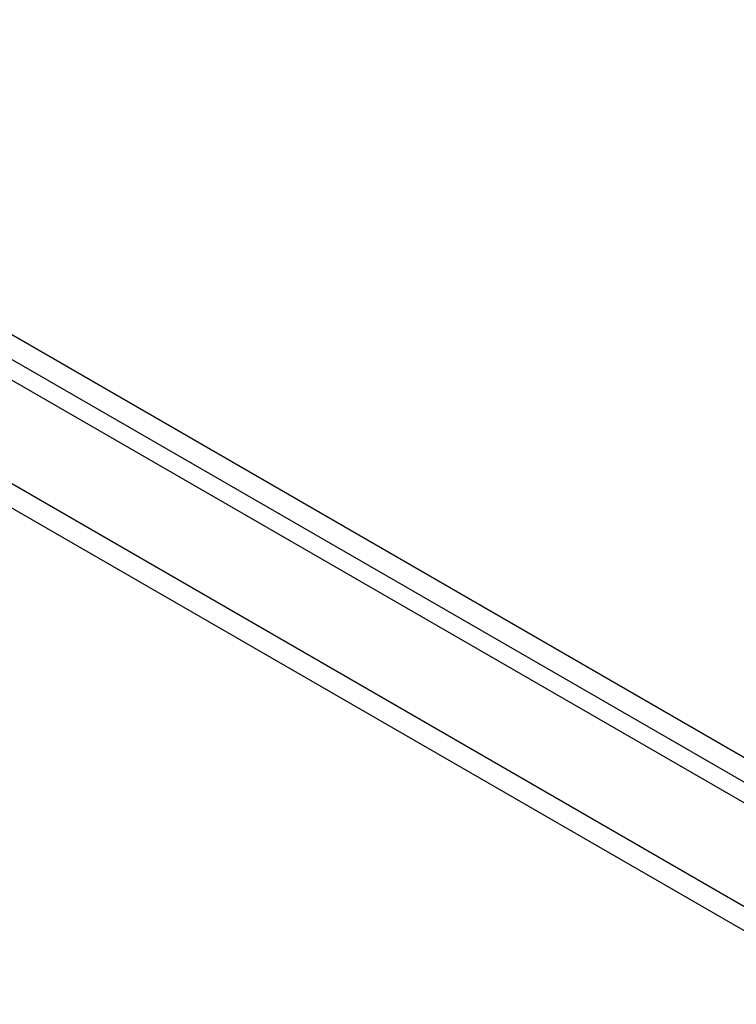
# Model space of a CAD drawing. Header units: inches. Extents: x 25 to 627, y 68 to 290.
# Tile 222 of 250: x 580.06 to 584.78, y 253.45 to 259.94. Entities that reach past the tile are written whole.
import ezdxf

# ---------------------------------------------------------------- set-up
doc = ezdxf.new("R2010")
doc.units = ezdxf.units.IN
doc.header["$MEASUREMENT"] = 0
doc.layers.add('Visible Edges(ANSI)', color=7, linetype='Continuous', lineweight=25)
doc.layers.add('Visible Tangent Edges(ANSI)', color=7, linetype='Continuous', lineweight=25)

msp = doc.modelspace()

# ---------------------------------------------------------------- linework, layer by layer
at = {"layer": 'Visible Edges(ANSI)'}
msp.add_line((576.2834, 259.7161), (618.4305, 235.3824), dxfattribs=at)
at = {"layer": 'Visible Tangent Edges(ANSI)'}
for p, q in [((618.7013, 235.524), (576.4149, 259.938)), ((576.3449, 259.8168), (618.6313, 235.4027)), ((575.693, 259.3752), (617.8401, 235.0415)), ((617.7701, 234.9203), (575.623, 259.2539))]:
    msp.add_line(p, q, dxfattribs=at)

doc.saveas('drawing.dxf')
